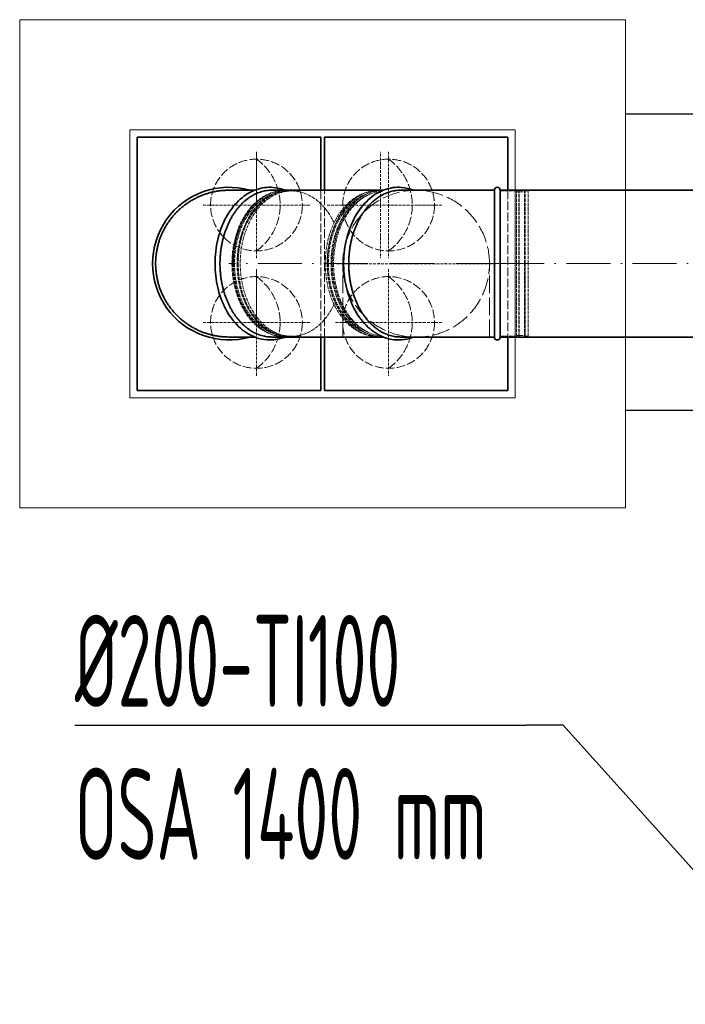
# Model space of a CAD drawing. Header units: millimetres. Extents: x 8221 to 89444, y -105166 to -5578.
# Tile 103 of 118: x 65219 to 66126, y -25045 to -23704. Entities that reach past the tile are written whole.
import ezdxf

# ---------------------------------------------------------------- set-up
doc = ezdxf.new("R2010")
doc.units = ezdxf.units.MM
for name, pattern in [('ACAD_ISO02W100', [15, 12, -3]), ('ACAD_ISO10W100', [18, 12, -3, 0, -3]), ('phl_thick', [0])]:
    doc.linetypes.add(name, pattern=pattern)
for name, color, linetype, lineweight in [('VZT_01 SUP (PŘÍVOD) - OBRYS', 5, 'Continuous', 35), ('VZT_02 SUP (PŘÍVOD) - OSA', 5, 'ACAD_ISO10W100', 5), ('VZT_04 SUP (PŘÍVOD) - SKRYTÉ', 5, 'ACAD_ISO02W100', 5), ('VZT_05 ETA (ODVOD) - OBRYS', 6, 'Continuous', 35), ('VZT_06 ETA (ODVOD) - OSA', 6, 'ACAD_ISO10W100', 5), ('VZT_08 ETA (ODVOD) - SKRYTÉ', 6, 'ACAD_ISO02W100', 5), ('VZT_0B ETA (ODVOD)', 6, 'Continuous', 35), ('VZT_50 POPIS - OBECNE', 7, 'Continuous', 13), ('VZT_60_KOTY - DIMENZE', 7, 'Continuous', 5)]:
    doc.layers.add(name, color=color, linetype=linetype, lineweight=lineweight)
doc.layers.add('VZT_07 ETA (ODVOD) - NETISK', color=8, linetype='ACAD_ISO02W100', lineweight=5, plot=False)
doc.layers.add('VZT_IZOLACE - TEPELNÁ', color=6, linetype='IZOLACE TEPELNA')
doc.styles.add('EVORA_125', font='isocp.shx', dxfattribs={"width": 0.6, "height": 125})
doc.styles.get("Standard").update_dxf_attribs({"font": 'arial.ttf'})
doc.linetypes.add('IZOLACE TEPELNA', pattern='A,12.7,-1.5,["T",Standard,S=2.54,R=0,X=0,Y=-1.27],-3', length=17.2)

msp = doc.modelspace()

# ---------------------------------------------------------------- linework, layer by layer
at = {"color": 0, "linetype": 'Continuous', "lineweight": 0, "extrusion": (9.95799e-17, -1, -2.22045e-16)}
for p, q in [((65580.9, -23936, 20.5), (65581.2, -23936, 20.5)), ((65586.2, -23936, 20.5), (65586.5, -23936, 20.5)), ((65586.9, -23937, 20.5), (65589.7, -23937, 20.5)), ((65708.7, -23936, 20.5), (65709.1, -23936, 20.5)), ((65714, -23936, 20.5), (65714.4, -23936, 20.5)), ((65580.9, -24136, 20.5), (65581.2, -24136, 20.5)), ((65586.2, -24136, 20.5), (65586.5, -24136, 20.5)), ((65586.9, -24135, 20.5), (65589.7, -24135, 20.5)), ((65708.7, -24136, 20.5), (65709.1, -24136, 20.5)), ((65714, -24136, 20.5), (65714.4, -24136, 20.5))]:
    msp.add_line(p, q, dxfattribs=at)
at = {"color": 0, "linetype": 'Continuous', "lineweight": 0}
for points in [[(65738.2, -23936, 20.5), (65738.2, -23936, 20.5), (65738.1, -23936, 20.5), (65738.1, -23936, 20.5)], [(65504.3, -24136, 20.5), (65504.4, -24136, 20.5), (65504.4, -24136, 20.5), (65504.4, -24136, 20.5)]]:
    msp.add_open_spline(points, degree=3, dxfattribs=at)
at = {"layer": 'VZT_01 SUP (PŘÍVOD) - OBRYS'}
for p, q in [((65634.3, -23936.2), (65634.3, -23863.7)), ((65634.3, -23863.7), (65859.3, -23863.7)), ((65859.3, -23863.7), (65884.3, -23863.7)), ((65884.3, -23863.7), (65884.3, -23936.2)), ((65634.3, -24208.7), (65634.3, -24136.2)), ((65884.3, -24136.2), (65884.3, -24208.7)), ((65859.3, -24208.7), (65634.3, -24208.7)), ((65884.3, -24208.7), (65859.3, -24208.7))]:
    msp.add_line(p, q, dxfattribs=at)
at = {"layer": 'VZT_02 SUP (PŘÍVOD) - OSA', "ltscale": 0.3}
for p, q in [((65710.7, -23956.2), (65710.7, -23883.7)), ((65721.8, -23883.7), (65721.8, -23956.2)), ((65638.2, -23956.2), (65710.7, -23956.2)), ((65710.7, -23956.2), (65710.7, -24028.7)), ((65783.2, -23956.2), (65710.7, -23956.2)), ((65721.8, -23956.2), (65721.8, -24028.7)), ((65794.3, -23956.2), (65721.8, -23956.2)), ((65759.3, -24036.2), (65649.3, -24036.2)), ((65759.3, -24036.2), (65869.3, -24036.3)), ((65721.8, -24043.7), (65721.8, -24116.2)), ((65649.3, -24116.2), (65721.8, -24116.2)), ((65721.8, -24116.2), (65721.8, -24188.7)), ((65794.3, -24116.2), (65721.8, -24116.2))]:
    msp.add_line(p, q, dxfattribs=at)
at = {"layer": 'VZT_04 SUP (PŘÍVOD) - SKRYTÉ'}
for p, q in [((65859.3, -23863.7), (65659.3, -23863.7)), ((65634.3, -24136.2), (65634.3, -23936.2)), ((65884.3, -23936.2), (65884.3, -24136.2))]:
    msp.add_line(p, q, dxfattribs=at)
at = {"layer": 'VZT_04 SUP (PŘÍVOD) - SKRYTÉ', "ltscale": 2}
for p, q in [((65659.3, -24136.2), (65659.3, -24036.2)), ((65859.3, -24136.2), (65859.3, -24036.3))]:
    msp.add_line(p, q, dxfattribs=at)
at = {"layer": 'VZT_04 SUP (PŘÍVOD) - SKRYTÉ'}
for centre in [(65721.8, -23956.2), (65721.8, -24116.2)]:
    msp.add_circle(centre, 62.5, dxfattribs=at)
for centre in [(65677.3, -23956.2), (65677.3, -24116.2)]:
    msp.add_arc(centre, 76.7, 305.4307, 54.5693, dxfattribs=at)
at = {"layer": 'VZT_04 SUP (PŘÍVOD) - SKRYTÉ', "ltscale": 2}
for start, end in [(359.9768, 179.9768), (179.9768, 359.9768)]:
    msp.add_arc((65759.2, -24036.2), 100, start, end, dxfattribs=at)
at = {"layer": 'VZT_05 ETA (ODVOD) - OBRYS'}
for p, q in [((65629.3, -23863.7), (65379.3, -23863.7)), ((65379.3, -23863.7), (65379.3, -24208.7)), ((65629.3, -23936.2), (65629.3, -23863.7)), ((65629.3, -24208.7), (65629.3, -24136.2)), ((65379.3, -24208.7), (65629.3, -24208.7))]:
    msp.add_line(p, q, dxfattribs=at)
at = {"layer": 'VZT_05 ETA (ODVOD) - OBRYS', "extrusion": (9.95799e-17, -1, -2.22045e-16)}
for p, q in [((65539.4, -23936, 20.5), (65504.4, -23936, 20.5)), ((65865.8, -23936, 20.5), (65738.2, -23936, 20.5)), ((65865.8, -24136, 20.5), (65865.8, -23936, 20.5)), ((65873.8, -24036, 20.5), (65873.8, -23936, 20.5)), ((65873.8, -24136, 20.5), (65873.8, -24036, 20.5)), ((65504.4, -24136, 20.5), (65539.4, -24136, 20.5)), ((65738.2, -24136, 20.5), (65865.8, -24136, 20.5))]:
    msp.add_line(p, q, dxfattribs=at)
at = {"layer": 'VZT_05 ETA (ODVOD) - OBRYS'}
for points in [[(65562.8, -23936), (65714.7, -23936)], [(66201.3, -23936), (65873.8, -23936)], [(65562.8, -24136), (65714.7, -24136)], [(66201.3, -24136), (65873.8, -24136)]]:
    msp.add_lwpolyline(points, dxfattribs=at)
at = {"layer": 'VZT_05 ETA (ODVOD) - OBRYS', "extrusion": (-2.21112e-32, 2.22045e-16, -1)}
for centre, radius, start, end in [((-65504.3, -24036, -20.5), 104, 254.0576, 105.9424), ((-65869.8, -23936, -20.5), 4, 0, 180), ((-65869.8, -24136, -20.5), 4, 180, 0)]:
    msp.add_arc(centre, radius, start, end, dxfattribs=at)
at = {"layer": 'VZT_05 ETA (ODVOD) - OBRYS'}
for points, knots in [([(65580.6, -23936, 20.5), (65580.2, -23935.8, 20.5), (65579.7, -23935.7, 20.5), (65571.7, -23932.7, 20.5), (65563.7, -23931.5, 20.5), (65547.9, -23932.8, 20.5), (65540.1, -23935.2, 20.5), (65525.5, -23943.1, 20.5), (65518.6, -23948.7, 20.5), (65506.3, -23962.7, 20.5), (65501, -23971.1, 20.5), (65492.5, -23989.9, 20.5), (65489.4, -24000.3, 20.5), (65485.6, -24021.9, 20.5), (65484.9, -24033.2, 20.5), (65486.2, -24055.3, 20.5), (65488.1, -24066.3, 20.5), (65494.3, -24086.8, 20.5), (65498.6, -24096.4, 20.5), (65509.2, -24113.1, 20.5), (65515.5, -24120.4, 20.5), (65529.4, -24131.6, 20.5), (65537, -24135.6, 20.5), (65549.9, -24139.3, 20.5), (65555, -24140, 20.5), (65560, -24140, 20.5)], [2.868023, 2.868023, 2.868023, 2.868023, 2.885391, 2.885391, 3.197704, 3.197704, 3.506297, 3.506297, 3.821613, 3.821613, 4.143743, 4.143743, 4.468055, 4.468055, 4.79253, 4.79253, 5.116967, 5.116967, 5.441453, 5.441453, 5.765127, 5.765127, 6.084374, 6.084374, 6.283185, 6.283185, 6.283185, 6.283185]), ([(65735.2, -24140, 20.5), (65727.4, -24140, 20.5), (65719.5, -24138.3, 20.5), (65704.6, -24131.5, 20.5), (65697.5, -24126.5, 20.5), (65684.7, -24113.5, 20.5), (65679, -24105.5, 20.5), (65669.8, -24087.5, 20.5), (65666.2, -24077.4, 20.5), (65661.5, -24056.1, 20.5), (65660.4, -24044.9, 20.5), (65660.7, -24022.7, 20.5), (65662.2, -24011.6, 20.5), (65667.5, -23990.7, 20.5), (65671.4, -23980.8, 20.5), (65681.3, -23963.2, 20.5), (65687.2, -23955.4, 20.5), (65700.6, -23943.1, 20.5), (65708.1, -23938.4, 20.5), (65723.6, -23932.7, 20.5), (65731.6, -23931.5, 20.5), (65745, -23932.6, 20.5), (65750.5, -23933.9, 20.5), (65755.8, -23936, 20.5)], [0, 0, 0, 0, 0.308376, 0.308376, 0.622113, 0.622113, 0.943381, 0.943381, 1.267532, 1.267532, 1.59202, 1.59202, 1.916452, 1.916452, 2.240944, 2.240944, 2.564931, 2.564931, 2.885391, 2.885391, 3.197704, 3.197704, 3.415135, 3.415135, 3.415135, 3.415135]), ([(65504.3, -23936, 20.5), (65502.8, -23936, 20.5), (65501.3, -23936, 20.5), (65498.1, -23936.2, 20.5), (65496.5, -23936.3, 20.5), (65493.2, -23936.6, 20.5), (65491.5, -23936.8, 20.5), (65488.2, -23937.3, 20.5), (65486.5, -23937.6, 20.5), (65483.2, -23938.3, 20.5), (65481.6, -23938.6, 20.5), (65478.4, -23939.4, 20.5), (65476.7, -23939.9, 20.5), (65473.6, -23940.9, 20.5), (65472, -23941.4, 20.5), (65469, -23942.5, 20.5), (65467.5, -23943, 20.5), (65464.7, -23944.2, 20.5), (65463.2, -23944.9, 20.5), (65460.3, -23946.2, 20.5), (65458.9, -23947, 20.5), (65456, -23948.5, 20.5), (65454.5, -23949.3, 20.5), (65451.6, -23951, 20.5), (65450.2, -23951.9, 20.5), (65447.4, -23953.8, 20.5), (65446, -23954.8, 20.5), (65443.4, -23956.8, 20.5), (65442.1, -23957.8, 20.5), (65439.5, -23959.9, 20.5), (65438.3, -23961, 20.5), (65435.9, -23963.1, 20.5), (65434.8, -23964.2, 20.5), (65432.6, -23966.4, 20.5), (65431.5, -23967.5, 20.5), (65429.3, -23969.9, 20.5), (65428.3, -23971.1, 20.5), (65426.2, -23973.7, 20.5), (65425.1, -23975, 20.5), (65423.1, -23977.7, 20.5), (65422.2, -23979.1, 20.5), (65420.3, -23981.9, 20.5), (65419.4, -23983.3, 20.5), (65417.7, -23986.2, 20.5), (65416.9, -23987.6, 20.5), (65415.3, -23990.5, 20.5), (65414.6, -23992, 20.5), (65413.2, -23994.9, 20.5), (65412.6, -23996.3, 20.5), (65411.4, -23999.2, 20.5), (65410.8, -24000.6, 20.5), (65409.7, -24003.7, 20.5), (65409.2, -24005.2, 20.5), (65408.3, -24008.4, 20.5), (65407.8, -24010, 20.5), (65407, -24013.2, 20.5), (65406.6, -24014.9, 20.5), (65406, -24018.2, 20.5), (65405.7, -24019.8, 20.5), (65405.2, -24023.1, 20.5), (65405, -24024.8, 20.5), (65404.7, -24028.1, 20.5), (65404.6, -24029.7, 20.5), (65404.4, -24032.9, 20.5), (65404.4, -24034.5, 20.5), (65404.4, -24036, 20.5), (65404.4, -24037.6, 20.5), (65404.4, -24039.1, 20.5), (65404.6, -24042.3, 20.5), (65404.7, -24044, 20.5), (65405, -24047.2, 20.5), (65405.2, -24048.9, 20.5), (65405.7, -24052.2, 20.5), (65406, -24053.9, 20.5), (65406.6, -24057.2, 20.5), (65407, -24058.8, 20.5), (65407.8, -24062.1, 20.5), (65408.3, -24063.7, 20.5), (65409.2, -24066.8, 20.5), (65409.7, -24068.4, 20.5), (65410.8, -24071.4, 20.5), (65411.4, -24072.8, 20.5), (65412.6, -24075.7, 20.5), (65413.2, -24077.1, 20.5), (65414.6, -24080, 20.5), (65415.3, -24081.5, 20.5), (65416.9, -24084.4, 20.5), (65417.7, -24085.9, 20.5), (65419.4, -24088.7, 20.5), (65420.3, -24090.2, 20.5), (65422.2, -24093, 20.5), (65423.1, -24094.3, 20.5), (65425.1, -24097, 20.5), (65426.2, -24098.3, 20.5), (65428.3, -24100.9, 20.5), (65429.3, -24102.1, 20.5), (65431.5, -24104.5, 20.5), (65432.6, -24105.6, 20.5), (65434.8, -24107.8, 20.5), (65435.9, -24108.9, 20.5), (65438.3, -24111.1, 20.5), (65439.5, -24112.1, 20.5), (65442.1, -24114.2, 20.5), (65443.4, -24115.2, 20.5), (65446, -24117.2, 20.5), (65447.4, -24118.2, 20.5), (65450.2, -24120.1, 20.5), (65451.6, -24121, 20.5), (65454.5, -24122.7, 20.5), (65456, -24123.5, 20.5), (65458.9, -24125.1, 20.5), (65460.3, -24125.8, 20.5), (65463.2, -24127.2, 20.5), (65464.7, -24127.8, 20.5), (65467.5, -24129, 20.5), (65469, -24129.6, 20.5), (65472, -24130.6, 20.5), (65473.6, -24131.2, 20.5), (65476.7, -24132.1, 20.5), (65478.4, -24132.6, 20.5), (65481.6, -24133.4, 20.5), (65483.2, -24133.8, 20.5), (65486.5, -24134.4, 20.5), (65488.2, -24134.7, 20.5), (65491.5, -24135.2, 20.5), (65493.2, -24135.4, 20.5), (65496.5, -24135.7, 20.5), (65498.1, -24135.8, 20.5), (65501.3, -24136, 20.5), (65502.8, -24136, 20.5), (65504.3, -24136, 20.5)], [-148.058014, -148.058014, -148.058014, -148.058014, -143.505913, -143.505913, -138.87378, -138.87378, -134.241647, -134.241647, -129.609514, -129.609514, -124.977381, -124.977381, -120.345248, -120.345248, -115.713115, -115.713115, -111.080982, -111.080982, -106.451331, -106.451331, -101.82168, -101.82168, -97.192029, -97.192029, -92.562378, -92.562378, -87.932727, -87.932727, -83.303076, -83.303076, -78.673425, -78.673425, -74.043774, -74.043774, -69.415617, -69.415617, -64.787461, -64.787461, -60.159305, -60.159305, -55.531148, -55.531148, -50.902992, -50.902992, -46.274836, -46.274836, -41.646679, -41.646679, -37.018523, -37.018523, -32.391208, -32.391208, -27.763892, -27.763892, -23.136577, -23.136577, -18.509262, -18.509262, -13.881946, -13.881946, -9.254631, -9.254631, -4.627315, -4.627315, 0, 0, 0, 4.627315, 4.627315, 9.254631, 9.254631, 13.881946, 13.881946, 18.509262, 18.509262, 23.136577, 23.136577, 27.763892, 27.763892, 32.391208, 32.391208, 37.018523, 37.018523, 41.646679, 41.646679, 46.274836, 46.274836, 50.902992, 50.902992, 55.531148, 55.531148, 60.159305, 60.159305, 64.787461, 64.787461, 69.415617, 69.415617, 74.043774, 74.043774, 78.673425, 78.673425, 83.303076, 83.303076, 87.932727, 87.932727, 92.562378, 92.562378, 97.192029, 97.192029, 101.82168, 101.82168, 106.451331, 106.451331, 111.080982, 111.080982, 115.713115, 115.713115, 120.345248, 120.345248, 124.977381, 124.977381, 129.609514, 129.609514, 134.241647, 134.241647, 138.87378, 138.87378, 143.505913, 143.505913, 148.058014, 148.058014, 148.058014, 148.058014]), ([(65562.8, -23936), (65561.7, -23936), (65560.6, -23936), (65558.4, -23936.2), (65557.2, -23936.3), (65554.9, -23936.6), (65553.7, -23936.8), (65551.4, -23937.3), (65550.2, -23937.6), (65547.9, -23938.3), (65546.7, -23938.6), (65544.4, -23939.4), (65543.3, -23939.9), (65541, -23940.9), (65539.9, -23941.4), (65537.8, -23942.5), (65536.8, -23943), (65534.7, -23944.2), (65533.7, -23944.9), (65531.7, -23946.2), (65530.6, -23947), (65528.6, -23948.5), (65527.6, -23949.3), (65525.5, -23951), (65524.5, -23951.9), (65522.5, -23953.8), (65521.6, -23954.8), (65519.7, -23956.8), (65518.7, -23957.8), (65516.9, -23959.9), (65516.1, -23961), (65514.4, -23963.1), (65513.6, -23964.2), (65512, -23966.4), (65511.3, -23967.5), (65509.7, -23969.9), (65509, -23971.1), (65507.5, -23973.7), (65506.8, -23975), (65505.4, -23977.7), (65504.7, -23979.1), (65503.4, -23981.9), (65502.7, -23983.3), (65501.5, -23986.2), (65500.9, -23987.6), (65499.8, -23990.5), (65499.3, -23992), (65498.3, -23994.9), (65497.9, -23996.3), (65497.1, -23999.2), (65496.7, -24000.6), (65495.9, -24003.7), (65495.5, -24005.2), (65494.8, -24008.4), (65494.5, -24010), (65493.9, -24013.2), (65493.7, -24014.9), (65493.2, -24018.2), (65493, -24019.8), (65492.7, -24023.1), (65492.5, -24024.8), (65492.3, -24028.1), (65492.2, -24029.7), (65492.1, -24032.9), (65492.1, -24034.5), (65492.1, -24036), (65492.1, -24037.6), (65492.1, -24039.1), (65492.2, -24042.3), (65492.3, -24044), (65492.5, -24047.2), (65492.7, -24048.9), (65493, -24052.2), (65493.2, -24053.9), (65493.7, -24057.2), (65493.9, -24058.8), (65494.5, -24062.1), (65494.8, -24063.7), (65495.5, -24066.8), (65495.9, -24068.4), (65496.7, -24071.4), (65497.1, -24072.8), (65497.9, -24075.7), (65498.3, -24077.1), (65499.3, -24080), (65499.8, -24081.5), (65500.9, -24084.4), (65501.5, -24085.9), (65502.7, -24088.7), (65503.4, -24090.2), (65504.7, -24093), (65505.4, -24094.3), (65506.8, -24097), (65507.5, -24098.3), (65509, -24100.9), (65509.7, -24102.1), (65511.3, -24104.5), (65512, -24105.6), (65513.6, -24107.8), (65514.4, -24108.9), (65516.1, -24111.1), (65516.9, -24112.1), (65518.7, -24114.2), (65519.7, -24115.2), (65521.6, -24117.2), (65522.5, -24118.2), (65524.5, -24120.1), (65525.5, -24121), (65527.6, -24122.7), (65528.6, -24123.5), (65530.6, -24125.1), (65531.7, -24125.8), (65533.7, -24127.2), (65534.7, -24127.8), (65536.8, -24129), (65537.8, -24129.6), (65539.9, -24130.6), (65541, -24131.2), (65543.3, -24132.1), (65544.4, -24132.6), (65546.7, -24133.4), (65547.9, -24133.8), (65550.2, -24134.4), (65551.4, -24134.7), (65553.7, -24135.2), (65554.9, -24135.4), (65557.2, -24135.7), (65558.4, -24135.8), (65560.6, -24136), (65561.7, -24136), (65562.8, -24136)], [-148.058014, -148.058014, -148.058014, -148.058014, -143.505913, -143.505913, -138.87378, -138.87378, -134.241647, -134.241647, -129.609514, -129.609514, -124.977381, -124.977381, -120.345248, -120.345248, -115.713115, -115.713115, -111.080982, -111.080982, -106.451331, -106.451331, -101.82168, -101.82168, -97.192029, -97.192029, -92.562378, -92.562378, -87.932727, -87.932727, -83.303076, -83.303076, -78.673425, -78.673425, -74.043774, -74.043774, -69.415617, -69.415617, -64.787461, -64.787461, -60.159305, -60.159305, -55.531148, -55.531148, -50.902992, -50.902992, -46.274836, -46.274836, -41.646679, -41.646679, -37.018523, -37.018523, -32.391208, -32.391208, -27.763892, -27.763892, -23.136577, -23.136577, -18.509262, -18.509262, -13.881946, -13.881946, -9.254631, -9.254631, -4.627315, -4.627315, 0, 0, 0, 4.627315, 4.627315, 9.254631, 9.254631, 13.881946, 13.881946, 18.509262, 18.509262, 23.136577, 23.136577, 27.763892, 27.763892, 32.391208, 32.391208, 37.018523, 37.018523, 41.646679, 41.646679, 46.274836, 46.274836, 50.902992, 50.902992, 55.531148, 55.531148, 60.159305, 60.159305, 64.787461, 64.787461, 69.415617, 69.415617, 74.043774, 74.043774, 78.673425, 78.673425, 83.303076, 83.303076, 87.932727, 87.932727, 92.562378, 92.562378, 97.192029, 97.192029, 101.82168, 101.82168, 106.451331, 106.451331, 111.080982, 111.080982, 115.713115, 115.713115, 120.345248, 120.345248, 124.977381, 124.977381, 129.609514, 129.609514, 134.241647, 134.241647, 138.87378, 138.87378, 143.505913, 143.505913, 148.058014, 148.058014, 148.058014, 148.058014]), ([(65738.1, -23936, 20.5), (65737, -23936, 20.5), (65735.9, -23936, 20.5), (65733.7, -23936.2, 20.5), (65732.5, -23936.3, 20.5), (65730.2, -23936.6, 20.5), (65729.1, -23936.8, 20.5), (65726.7, -23937.3, 20.5), (65725.5, -23937.6, 20.5), (65723.2, -23938.3, 20.5), (65722, -23938.6, 20.5), (65719.7, -23939.4, 20.5), (65718.6, -23939.9, 20.5), (65716.4, -23940.9, 20.5), (65715.3, -23941.4, 20.5), (65713.1, -23942.5, 20.5), (65712.1, -23943, 20.5), (65710.1, -23944.2, 20.5), (65709.1, -23944.9, 20.5), (65707, -23946.2, 20.5), (65706, -23947, 20.5), (65703.9, -23948.5, 20.5), (65702.9, -23949.3, 20.5), (65700.9, -23951, 20.5), (65699.8, -23951.9, 20.5), (65697.9, -23953.8, 20.5), (65696.9, -23954.8, 20.5), (65695, -23956.8, 20.5), (65694.1, -23957.8, 20.5), (65692.3, -23959.9, 20.5), (65691.4, -23961, 20.5), (65689.7, -23963.1, 20.5), (65688.9, -23964.2, 20.5), (65687.4, -23966.4, 20.5), (65686.6, -23967.5, 20.5), (65685.1, -23969.9, 20.5), (65684.3, -23971.1, 20.5), (65682.8, -23973.7, 20.5), (65682.1, -23975, 20.5), (65680.7, -23977.7, 20.5), (65680, -23979.1, 20.5), (65678.7, -23981.9, 20.5), (65678, -23983.3, 20.5), (65676.8, -23986.2, 20.5), (65676.3, -23987.6, 20.5), (65675.2, -23990.5, 20.5), (65674.6, -23992, 20.5), (65673.7, -23994.9, 20.5), (65673.2, -23996.3, 20.5), (65672.4, -23999.2, 20.5), (65672, -24000.6, 20.5), (65671.2, -24003.7, 20.5), (65670.9, -24005.2, 20.5), (65670.2, -24008.4, 20.5), (65669.9, -24010, 20.5), (65669.3, -24013.2, 20.5), (65669, -24014.9, 20.5), (65668.6, -24018.2, 20.5), (65668.4, -24019.8, 20.5), (65668, -24023.1, 20.5), (65667.9, -24024.8, 20.5), (65667.6, -24028.1, 20.5), (65667.6, -24029.7, 20.5), (65667.5, -24032.9, 20.5), (65667.4, -24034.5, 20.5), (65667.4, -24036, 20.5), (65667.4, -24037.6, 20.5), (65667.5, -24039.1, 20.5), (65667.6, -24042.3, 20.5), (65667.6, -24044, 20.5), (65667.9, -24047.2, 20.5), (65668, -24048.9, 20.5), (65668.4, -24052.2, 20.5), (65668.6, -24053.9, 20.5), (65669, -24057.2, 20.5), (65669.3, -24058.8, 20.5), (65669.9, -24062.1, 20.5), (65670.2, -24063.7, 20.5), (65670.9, -24066.8, 20.5), (65671.2, -24068.4, 20.5), (65672, -24071.4, 20.5), (65672.4, -24072.8, 20.5), (65673.2, -24075.7, 20.5), (65673.7, -24077.1, 20.5), (65674.6, -24080, 20.5), (65675.2, -24081.5, 20.5), (65676.3, -24084.4, 20.5), (65676.8, -24085.9, 20.5), (65678, -24088.7, 20.5), (65678.7, -24090.2, 20.5), (65680, -24093, 20.5), (65680.7, -24094.3, 20.5), (65682.1, -24097, 20.5), (65682.8, -24098.3, 20.5), (65684.3, -24100.9, 20.5), (65685.1, -24102.1, 20.5), (65686.6, -24104.5, 20.5), (65687.4, -24105.6, 20.5), (65688.9, -24107.8, 20.5), (65689.7, -24108.9, 20.5), (65691.4, -24111.1, 20.5), (65692.3, -24112.1, 20.5), (65694.1, -24114.2, 20.5), (65695, -24115.2, 20.5), (65696.9, -24117.2, 20.5), (65697.9, -24118.2, 20.5), (65699.8, -24120.1, 20.5), (65700.9, -24121, 20.5), (65702.9, -24122.7, 20.5), (65703.9, -24123.5, 20.5), (65706, -24125.1, 20.5), (65707, -24125.8, 20.5), (65709.1, -24127.2, 20.5), (65710.1, -24127.8, 20.5), (65712.1, -24129, 20.5), (65713.1, -24129.6, 20.5), (65715.3, -24130.6, 20.5), (65716.4, -24131.2, 20.5), (65718.6, -24132.1, 20.5), (65719.7, -24132.6, 20.5), (65722, -24133.4, 20.5), (65723.2, -24133.8, 20.5), (65725.5, -24134.4, 20.5), (65726.7, -24134.7, 20.5), (65729.1, -24135.2, 20.5), (65730.2, -24135.4, 20.5), (65732.5, -24135.7, 20.5), (65733.7, -24135.8, 20.5), (65735.9, -24136, 20.5), (65737, -24136, 20.5), (65738.1, -24136, 20.5)], [-148.058014, -148.058014, -148.058014, -148.058014, -143.505913, -143.505913, -138.87378, -138.87378, -134.241647, -134.241647, -129.609514, -129.609514, -124.977381, -124.977381, -120.345248, -120.345248, -115.713115, -115.713115, -111.080982, -111.080982, -106.451331, -106.451331, -101.82168, -101.82168, -97.192029, -97.192029, -92.562378, -92.562378, -87.932727, -87.932727, -83.303076, -83.303076, -78.673425, -78.673425, -74.043774, -74.043774, -69.415617, -69.415617, -64.787461, -64.787461, -60.159305, -60.159305, -55.531148, -55.531148, -50.902992, -50.902992, -46.274836, -46.274836, -41.646679, -41.646679, -37.018523, -37.018523, -32.391208, -32.391208, -27.763892, -27.763892, -23.136577, -23.136577, -18.509262, -18.509262, -13.881946, -13.881946, -9.254631, -9.254631, -4.627315, -4.627315, 0, 0, 0, 4.627315, 4.627315, 9.254631, 9.254631, 13.881946, 13.881946, 18.509262, 18.509262, 23.136577, 23.136577, 27.763892, 27.763892, 32.391208, 32.391208, 37.018523, 37.018523, 41.646679, 41.646679, 46.274836, 46.274836, 50.902992, 50.902992, 55.531148, 55.531148, 60.159305, 60.159305, 64.787461, 64.787461, 69.415617, 69.415617, 74.043774, 74.043774, 78.673425, 78.673425, 83.303076, 83.303076, 87.932727, 87.932727, 92.562378, 92.562378, 97.192029, 97.192029, 101.82168, 101.82168, 106.451331, 106.451331, 111.080982, 111.080982, 115.713115, 115.713115, 120.345248, 120.345248, 124.977381, 124.977381, 129.609514, 129.609514, 134.241647, 134.241647, 138.87378, 138.87378, 143.505913, 143.505913, 148.058014, 148.058014, 148.058014, 148.058014]), ([(65755.8, -24136, 20.5), (65754, -24136.7, 20.5), (65752.2, -24137.4, 20.5), (65745.4, -24139.3, 20.5), (65740.3, -24140, 20.5), (65735.2, -24140, 20.5)], [6.0096429, 6.0096429, 6.0096429, 6.0096429, 6.0843742, 6.0843742, 6.2831853, 6.2831853, 6.2831853, 6.2831853])]:
    msp.add_open_spline(points, degree=3, knots=knots, dxfattribs=at)
for points in [[(65504.4, -23936, 20.5), (65504.4, -23936, 20.5), (65504.4, -23936, 20.5), (65504.3, -23936, 20.5)], [(65738.1, -24136, 20.5), (65738.1, -24136, 20.5), (65738.2, -24136, 20.5), (65738.2, -24136, 20.5)]]:
    msp.add_open_spline(points, degree=3, dxfattribs=at)
at = {"layer": 'VZT_06 ETA (ODVOD) - OSA', "ltscale": 0.3}
for p, q in [((65541.8, -23883.7), (65541.8, -23956.2)), ((65541.8, -23956.2), (65541.8, -23883.7)), ((65541.8, -23956.2), (65541.8, -23883.7)), ((65541.8, -23956.2), (65541.8, -23883.7)), ((65541.8, -23956.2), (65541.8, -23883.7)), ((65469.3, -23956.2), (65541.8, -23956.2)), ((65469.3, -23956.2), (65541.8, -23956.2)), ((65614.3, -23956.2), (65541.8, -23956.2)), ((65541.8, -24028.7), (65541.8, -23956.2)), ((65614.3, -23956.2), (65541.8, -23956.2)), ((65541.8, -24028.7), (65541.8, -23956.2)), ((65614.3, -23956.2), (65541.8, -23956.2)), ((65541.8, -24043.7), (65541.8, -24116.2)), ((65541.8, -24116.2), (65541.8, -24043.7)), ((65541.8, -24116.2), (65541.8, -24043.7)), ((65541.8, -24116.2), (65541.8, -24043.7)), ((65541.8, -24043.7), (65541.8, -24116.2)), ((65541.8, -24116.2), (65541.8, -24043.7)), ((65541.8, -24116.2), (65541.8, -24043.7)), ((65541.8, -24116.2), (65541.8, -24043.7)), ((65469.3, -24116.2), (65541.8, -24116.2)), ((65469.3, -24116.2), (65541.8, -24116.2)), ((65614.3, -24116.2), (65541.8, -24116.2)), ((65541.8, -24188.7), (65541.8, -24116.2)), ((65614.3, -24116.2), (65541.8, -24116.2)), ((65614.3, -24116.2), (65541.8, -24116.2)), ((65541.8, -24188.7), (65541.8, -24116.2)), ((65614.3, -24116.2), (65541.8, -24116.2))]:
    msp.add_line(p, q, dxfattribs=at)
at = {"layer": 'VZT_06 ETA (ODVOD) - OSA', "ltscale": 5}
for points in [[(65873.8, -24036), (65504.3, -24036)], [(65873.8, -24036), (66201.3, -24036)]]:
    msp.add_lwpolyline(points, dxfattribs=at)
at = {"layer": 'VZT_07 ETA (ODVOD) - NETISK', "ltscale": 0.4, "extrusion": (9.95799e-17, -1, -2.22045e-16)}
for p, q in [((65873.8, -23937, 20.5), (65895.8, -23937, 20.5)), ((65895.8, -24036, 20.5), (65895.8, -23937, 20.5)), ((65895.8, -23938, 20.5), (65899.3, -23938, 20.5)), ((65899.3, -24036, 20.5), (65899.3, -23936, 20.5)), ((65899.3, -23936, 20.5), (65899.8, -23936, 20.5)), ((65899.8, -24036, 20.5), (65899.8, -23936, 20.5)), ((65899.8, -23938, 20.5), (65906.8, -23938, 20.5)), ((65906.8, -24036, 20.5), (65906.8, -23936, 20.5)), ((65906.8, -23936, 20.5), (65907.3, -23936, 20.5)), ((65907.3, -24036, 20.5), (65907.3, -23936, 20.5)), ((65907.3, -23938, 20.5), (65907.8, -23938, 20.5)), ((65907.8, -24036, 20.5), (65907.8, -23937, 20.5)), ((65907.8, -23937, 20.5), (65911.8, -23937, 20.5)), ((65911.8, -24036, 20.5), (65911.8, -23937, 20.5)), ((65895.8, -24135, 20.5), (65895.8, -24036, 20.5)), ((65899.3, -24136, 20.5), (65899.3, -24036, 20.5)), ((65899.8, -24136, 20.5), (65899.8, -24036, 20.5)), ((65906.8, -24136, 20.5), (65906.8, -24036, 20.5)), ((65907.3, -24136, 20.5), (65907.3, -24036, 20.5)), ((65907.8, -24135, 20.5), (65907.8, -24036, 20.5)), ((65911.8, -24135, 20.5), (65911.8, -24036, 20.5)), ((65873.8, -24135, 20.5), (65895.8, -24135, 20.5)), ((65895.8, -24134, 20.5), (65899.3, -24134, 20.5)), ((65899.3, -24136, 20.5), (65899.8, -24136, 20.5)), ((65899.8, -24134, 20.5), (65906.8, -24134, 20.5)), ((65906.8, -24136, 20.5), (65907.3, -24136, 20.5)), ((65907.3, -24134, 20.5), (65907.8, -24134, 20.5)), ((65907.8, -24135, 20.5), (65911.8, -24135, 20.5))]:
    msp.add_line(p, q, dxfattribs=at)
at = {"layer": 'VZT_07 ETA (ODVOD) - NETISK', "ltscale": 0.4}
for centre, major_axis, start_param, end_param in [((65586.5, -24036, 20.5), (0, 100), -0.246087, 1.570796), ((65589.7, -24036, 20.5), (0, 99), -0.974216, 1.570796), ((65578.4, -24036, 20.5), (0, 99), 0.272854, 1.570796), ((65580.9, -24036, 20.5), (0, 100), 0, 1.570796), ((65581.2, -24036, 20.5), (0, 100), -0.035007, 1.570796), ((65581.2, -24036, 20.5), (0, 98), 0.255692, 1.570796), ((65586.2, -24036, 20.5), (0, 100), 0, 1.570796), ((65586.9, -24036, 20.5), (0, 99), 0, 1.570796), ((65705.5, -24036, 20.5), (0, 99), 0.201988, 1.570796), ((65708.7, -24036, 20.5), (0, 100), 0, 1.570796), ((65709.1, -24036, 20.5), (0, 100), -0.035007, 1.570796), ((65709.1, -24036, 20.5), (0, 98), 0.255692, 1.570796), ((65714, -24036, 20.5), (0, 100), 0, 1.570796), ((65714.4, -24036, 20.5), (0, 100), -0.003965, 1.570796), ((65714.4, -24036, 20.5), (0, 98), 0.272682, 1.570796), ((65716.8, -24036, 20.5), (0, 99), 0.073723, 1.570796), ((65578.4, -24036, 20.5), (0, -98), -2.547928, -1.570796), ((65578.4, -24036, 20.5), (0, -99), -1.570796, -0.272854), ((65578.4, -24036, 20.5), (0, -98), -1.570796, -0.593665), ((65580.9, -24036, 20.5), (0, -100), -1.570796, 0), ((65581.2, -24036, 20.5), (0, -100), -1.570796, 0.035007), ((65581.2, -24036, 20.5), (0, -98), -1.570796, -0.255692), ((65586.2, -24036, 20.5), (0, -100), -1.570796, 0), ((65586.5, -24036, 20.5), (0, -100), -1.570796, 0.246087), ((65586.9, -24036, 20.5), (0, -99), -1.570796, 0), ((65589.7, -24036, 20.5), (0, -99), -1.570796, 0.974216), ((65705.5, -24036, 20.5), (0, -99), -1.570796, -0.201988), ((65708.7, -24036, 20.5), (0, -100), -1.570796, 0), ((65709.1, -24036, 20.5), (0, -100), -1.570796, 0.035007), ((65709.1, -24036, 20.5), (0, -98), -1.570796, -0.255692), ((65714, -24036, 20.5), (0, -100), -1.570796, 0), ((65714.4, -24036, 20.5), (0, -100), -1.570796, 0.003965), ((65714.4, -24036, 20.5), (0, -98), -1.570796, -0.272682), ((65716.8, -24036, 20.5), (0, -99), -1.570796, -0.073723)]:
    msp.add_ellipse(centre, major_axis=major_axis, ratio=0.707107, start_param=start_param, end_param=end_param, dxfattribs=at)
at = {"layer": 'VZT_08 ETA (ODVOD) - SKRYTÉ'}
msp.add_line((65629.3, -23936.2), (65629.3, -24136.2), dxfattribs=at)
for centre in [(65541.8, -23956.2), (65541.8, -24116.2)]:
    msp.add_circle(centre, 62.5, dxfattribs=at)
for centre in [(65497.3, -23956.2), (65497.3, -24116.2)]:
    msp.add_arc(centre, 76.7, 305.4307, 54.5693, dxfattribs=at)
at = {"layer": 'VZT_0B ETA (ODVOD)'}
msp.add_open_spline([(65560, -24140, 20.5), (65567, -24140, 20.5), (65573.9, -24138.7, 20.5), (65580.6, -24136, 20.5)], degree=3, dxfattribs=at)
at = {"layer": 'VZT_50 POPIS - OBECNE', "linetype": 'phl_thick'}
for p, q in [((65219.3, -23703.7), (66044.3, -23703.7)), ((65219.3, -24368.7), (65219.3, -23703.7)), ((66044.3, -23703.7), (66044.3, -24368.7)), ((65369.3, -23853.7), (65894.3, -23853.7)), ((65369.3, -24218.7), (65369.3, -23853.7)), ((65894.3, -23853.7), (65894.3, -24218.7)), ((65894.3, -24218.7), (65369.3, -24218.7)), ((66044.3, -24368.7), (65219.3, -24368.7))]:
    msp.add_line(p, q, dxfattribs=at)
at = {"layer": 'VZT_60_KOTY - DIMENZE', "linetype": 'ByBlock', "lineweight": -2}
msp.add_line((65959.6, -24664.8), (65909.6, -24664.8), dxfattribs=at)
for points in [[(65294.4, -24664.8), (65909.6, -24664.8)], [(66301.3, -25045.2), (65959.6, -24664.8)]]:
    msp.add_lwpolyline(points, dxfattribs=at)
at = {"layer": 'VZT_IZOLACE - TEPELNÁ', "ltscale": 0.5}
for p, q in [((66044.3, -23831.8), (67263.4, -23831.8)), ((66185.7, -24236), (66044.3, -24236))]:
    msp.add_line(p, q, dxfattribs=at)

# ---------------------------------------------------------------- texts
at = {"layer": 'VZT_60_KOTY - DIMENZE', "linetype": 'phl_thick', "insert": (65294.4, -24514.8), "char_height": 125, "attachment_point": 1, "style": 'EVORA_125'}
msp.add_mtext('%%C200-TI100\\POSA 1400 mm', dxfattribs=at)

doc.saveas('drawing.dxf')
